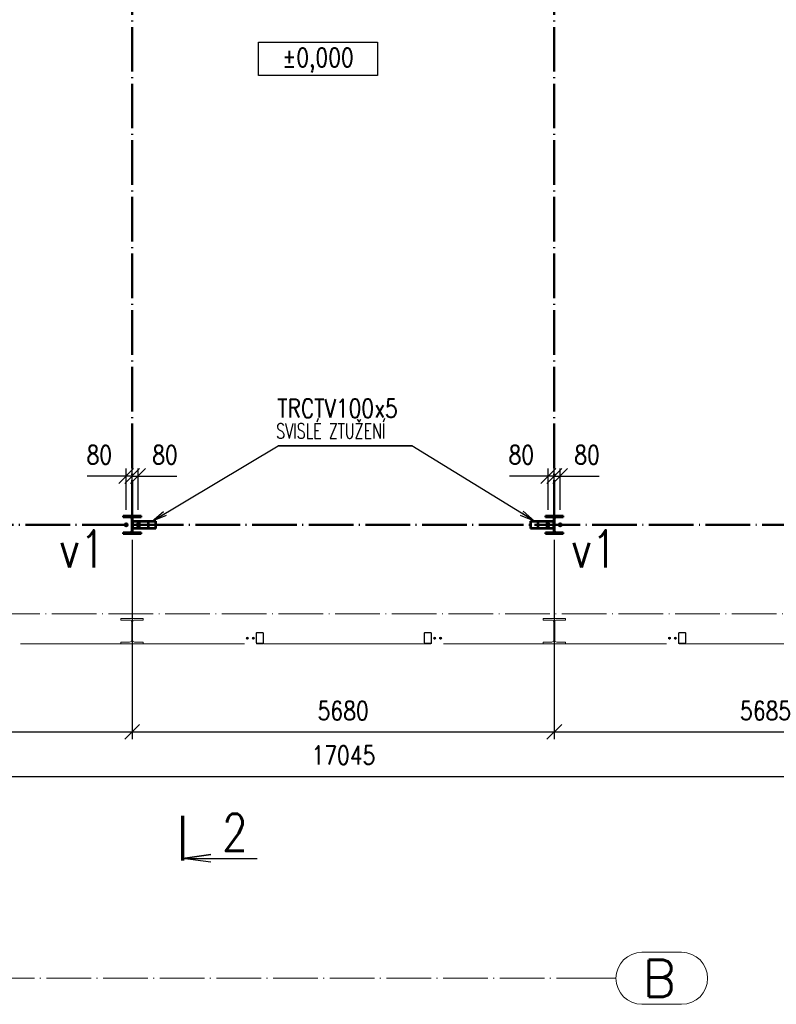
# Paper-space layout 'Layout1' of a CAD drawing. Extents: x -2 to 1033, y -36 to 596.
# Tile 22 of 60: x 509 to 611, y 328 to 460. Entities that reach past the tile are written whole.
import ezdxf
from ezdxf.enums import TextEntityAlignment as Align

# ---------------------------------------------------------------- set-up
doc = ezdxf.new("R2018")
doc.units = 0
doc.set_wipeout_variables(frame=1)
for name, pattern in [('ACAD_ISO02W100', [15, 12, -3]), ('ACAD_ISO04W100', [30.5, 24, -3, 0.5, -3]), ('HP_01_CER_B', [8, 5, -1, 1, -1])]:
    doc.linetypes.add(name, pattern=pattern)
doc.layers.get('0').update_dxf_attribs({"linetype": 'CONTINUOUS'})
doc.layers.get('DEFPOINTS').update_dxf_attribs({"color": 132, "linetype": 'CONTINUOUS'})
for name, color, linetype, lineweight in [('SS_1.ET-HALA_TaO-KCE_LEMOVANI', 9, 'CONTINUOUS', 13), ('SS_1.ET-HALA_TaO-PODLAHA', 9, 'CONTINUOUS', 13), ('SS_1.ET-HALA_TaO-RASTR', 7, 'HP_01_CER_B', 13), ('SS_1.ET-HALA_TaO-SLOUP', 9, 'CONTINUOUS', 13), ('SS_2.ET-HALA_TaO-VESTAVBA_A1÷B2-VAZBA', 200, 'CONTINUOUS', 50), ('SS_KOTY', 3, 'CONTINUOUS', 25), ('SS_KOTY-VYSKOVA', 140, 'CONTINUOUS', 25), ('SS_PLNA_025', 7, 'CONTINUOUS', 25), ('SS_POPIS', 140, 'CONTINUOUS', 25), ('SS_POPIS_PROFILU', 13, 'CONTINUOUS', 25), ('SS_REZ', 6, 'CONTINUOUS', 70), ('SS_SRAFY', 8, 'CONTINUOUS', 18), ('SS_TEXT7', 6, 'CONTINUOUS', 70)]:
    doc.layers.add(name, color=color, linetype=linetype, lineweight=lineweight)
doc.styles.add('ROMANS', font='romans.shx', dxfattribs={"width": 0.8})
doc.styles.add('romans.shx', font='romans.shx', dxfattribs={"height": 5})
doc.dimstyles.new('A-1_(2.5)_100AS', dxfattribs={"dimtxt": 2.5, "dimasz": 2, "dimexe": 1, "dimexo": 2, "dimgap": 0, "dimtad": 0, "dimdec": 1, "dimlfac": 100, "dimrnd": 1, "dimtxsty": 'ROMANS', "dimblk1": 'OBLIQUE', "dimblk2": 'OBLIQUE', "dimsah": 1, "dimcen": 2, "dimclrd": 256, "dimclre": 256, "dimclrt": 256, "dimadec": 1, "dimazin": 2, "dimtfac": 0.714286, "dimtdec": 1, "dimtmove": 0, "dimatfit": 3, "dimldrblk": 'OPEN', "dimfxl": 1, "dimtvp": 1.142857, "dimtfill": 1, "dimtolj": 1, "dimlwd": -1, "dimlwe": -1, "dimarcsym": 0})
pattern_1 = [(45, (420.77081, 302.914772), (-0.0224506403, 0.0224506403), [])]

# ---------------------------------------------------------------- blocks, each defined once
blk = doc.blocks.new('_Oblique')
at = {"color": 0, "linetype": 'ByBlock', "lineweight": -2}
blk.add_line((-0.5, -0.5), (0.5, 0.5), dxfattribs=at)
blk = doc.blocks.new('*D20')
at = {"layer": 'DEFPOINTS', "color": 0, "transparency": 16777216}
for p in [(525.17, 398.98), (524.37, 392.41), (525.17, 392.41)]:
    blk.add_point(p, dxfattribs=at)
at = {"layer": 'SS_KOTY', "transparency": 16777216}
for p, q in [((524.37, 394.41), (524.37, 399.98)), ((524.37, 398.98), (525.17, 398.98)), ((525.17, 394.41), (525.17, 399.98)), ((525.17, 398.98), (530.41, 398.98))]:
    blk.add_line(p, q, dxfattribs=at)
at = {"layer": 'SS_KOTY', "transparency": 16777216, "xscale": 2, "yscale": 2, "zscale": 2, "rotation": 180}
blk.add_blockref('_Oblique', (524.37, 398.98), dxfattribs=at)
at = {"layer": 'SS_KOTY', "transparency": 16777216, "xscale": 2, "yscale": 2, "zscale": 2}
blk.add_blockref('_Oblique', (525.17, 398.98), dxfattribs=at)
at = {"layer": 'SS_KOTY', "transparency": 16777216, "insert": (528.79, 401.84), "char_height": 2.5, "attachment_point": 5, "style": 'ROMANS', "bg_fill": 3, "box_fill_scale": 1.1, "bg_fill_color": 256, "bg_fill_true_color": 13158600, "bg_fill_transparency": 0}
blk.add_mtext('\\A1;80', dxfattribs=at)
blk = doc.blocks.new('_OPEN')
at = {"color": 0, "linetype": 'ByBlock'}
for p, q in [((-1, 0.167), (0, 0)), ((0, 0), (-1, -0.167)), ((0, 0), (-1, 0))]:
    blk.add_line(p, q, dxfattribs=at)
blk = doc.blocks.new('*D21')
at = {"layer": 'DEFPOINTS', "color": 0, "transparency": 16777216}
for p in [(523.57, 398.98), (523.57, 392.41), (524.37, 392.41)]:
    blk.add_point(p, dxfattribs=at)
at = {"layer": 'SS_KOTY', "transparency": 16777216}
for p, q in [((523.57, 398.98), (518.33, 398.98)), ((523.57, 394.41), (523.57, 399.98)), ((524.37, 398.98), (523.57, 398.98)), ((524.37, 394.41), (524.37, 399.98))]:
    blk.add_line(p, q, dxfattribs=at)
at = {"layer": 'SS_KOTY', "transparency": 16777216, "xscale": 2, "yscale": 2, "zscale": 2, "rotation": 180}
blk.add_blockref('_Oblique', (523.57, 398.98), dxfattribs=at)
at = {"layer": 'SS_KOTY', "transparency": 16777216, "xscale": 2, "yscale": 2, "zscale": 2}
blk.add_blockref('_Oblique', (524.37, 398.98), dxfattribs=at)
at = {"layer": 'SS_KOTY', "transparency": 16777216, "insert": (519.95, 401.84), "char_height": 2.5, "attachment_point": 5, "style": 'ROMANS', "bg_fill": 3, "box_fill_scale": 1.1, "bg_fill_color": 256, "bg_fill_true_color": 13158600, "bg_fill_transparency": 0}
blk.add_mtext('\\A1;80', dxfattribs=at)
blk = doc.blocks.new('*D22')
at = {"layer": 'DEFPOINTS', "color": 0, "transparency": 16777216}
for p in [(581.97, 398.98), (581.17, 392.41), (581.97, 392.41)]:
    blk.add_point(p, dxfattribs=at)
at = {"layer": 'SS_KOTY', "transparency": 16777216}
for p, q in [((581.17, 394.41), (581.17, 399.98)), ((581.17, 398.98), (581.97, 398.98)), ((581.97, 394.41), (581.97, 399.98)), ((581.97, 398.98), (587.21, 398.98))]:
    blk.add_line(p, q, dxfattribs=at)
at = {"layer": 'SS_KOTY', "transparency": 16777216, "xscale": 2, "yscale": 2, "zscale": 2, "rotation": 180}
blk.add_blockref('_Oblique', (581.17, 398.98), dxfattribs=at)
at = {"layer": 'SS_KOTY', "transparency": 16777216, "xscale": 2, "yscale": 2, "zscale": 2}
blk.add_blockref('_Oblique', (581.97, 398.98), dxfattribs=at)
at = {"layer": 'SS_KOTY', "transparency": 16777216, "insert": (585.59, 401.84), "char_height": 2.5, "attachment_point": 5, "style": 'ROMANS', "bg_fill": 3, "box_fill_scale": 1.1, "bg_fill_color": 256, "bg_fill_true_color": 13158600, "bg_fill_transparency": 0}
blk.add_mtext('\\A1;80', dxfattribs=at)
blk = doc.blocks.new('*D23')
at = {"layer": 'DEFPOINTS', "color": 0, "transparency": 16777216}
for p in [(580.37, 398.98), (580.37, 392.41), (581.17, 392.41)]:
    blk.add_point(p, dxfattribs=at)
at = {"layer": 'SS_KOTY', "transparency": 16777216}
for p, q in [((580.37, 398.98), (575.13, 398.98)), ((580.37, 394.41), (580.37, 399.98)), ((581.17, 398.98), (580.37, 398.98)), ((581.17, 394.41), (581.17, 399.98))]:
    blk.add_line(p, q, dxfattribs=at)
at = {"layer": 'SS_KOTY', "transparency": 16777216, "xscale": 2, "yscale": 2, "zscale": 2, "rotation": 180}
blk.add_blockref('_Oblique', (580.37, 398.98), dxfattribs=at)
at = {"layer": 'SS_KOTY', "transparency": 16777216, "xscale": 2, "yscale": 2, "zscale": 2}
blk.add_blockref('_Oblique', (581.17, 398.98), dxfattribs=at)
at = {"layer": 'SS_KOTY', "transparency": 16777216, "insert": (576.75, 401.84), "char_height": 2.5, "attachment_point": 5, "style": 'ROMANS', "bg_fill": 3, "box_fill_scale": 1.1, "bg_fill_color": 256, "bg_fill_true_color": 13158600, "bg_fill_transparency": 0}
blk.add_mtext('\\A1;80', dxfattribs=at)
blk = doc.blocks.new('*D39')
at = {"layer": 'DEFPOINTS', "color": 0, "transparency": 16777216}
for p in [(524.37, 392.41), (467.57, 380.41), (524.37, 364.55)]:
    blk.add_point(p, dxfattribs=at)
at = {"layer": 'SS_KOTY', "transparency": 16777216}
for p, q in [((524.37, 390.41), (524.37, 363.55)), ((467.57, 378.41), (467.57, 363.55)), ((467.57, 364.55), (524.37, 364.55))]:
    blk.add_line(p, q, dxfattribs=at)
at = {"layer": 'SS_KOTY', "transparency": 16777216, "xscale": 2, "yscale": 2, "zscale": 2, "rotation": 180}
blk.add_blockref('_Oblique', (467.57, 364.55), dxfattribs=at)
at = {"layer": 'SS_KOTY', "transparency": 16777216, "xscale": 2, "yscale": 2, "zscale": 2}
blk.add_blockref('_Oblique', (524.37, 364.55), dxfattribs=at)
at = {"layer": 'SS_KOTY', "transparency": 16777216, "insert": (495.97, 367.4), "char_height": 2.5, "attachment_point": 5, "style": 'ROMANS', "bg_fill": 3, "box_fill_scale": 1.1, "bg_fill_color": 256, "bg_fill_true_color": 13158600, "bg_fill_transparency": 0}
blk.add_mtext('\\A1;5680', dxfattribs=at)
blk = doc.blocks.new('*D40')
at = {"layer": 'DEFPOINTS', "color": 0, "transparency": 16777216}
for p in [(524.37, 392.41), (581.17, 392.41), (581.17, 364.55)]:
    blk.add_point(p, dxfattribs=at)
at = {"layer": 'SS_KOTY', "transparency": 16777216}
for p, q in [((524.37, 390.41), (524.37, 363.55)), ((581.17, 390.41), (581.17, 363.55)), ((524.37, 364.55), (581.17, 364.55))]:
    blk.add_line(p, q, dxfattribs=at)
at = {"layer": 'SS_KOTY', "transparency": 16777216, "xscale": 2, "yscale": 2, "zscale": 2, "rotation": 180}
blk.add_blockref('_Oblique', (524.37, 364.55), dxfattribs=at)
at = {"layer": 'SS_KOTY', "transparency": 16777216, "xscale": 2, "yscale": 2, "zscale": 2}
blk.add_blockref('_Oblique', (581.17, 364.55), dxfattribs=at)
at = {"layer": 'SS_KOTY', "transparency": 16777216, "insert": (552.77, 367.4), "char_height": 2.5, "attachment_point": 5, "style": 'ROMANS', "bg_fill": 3, "box_fill_scale": 1.1, "bg_fill_color": 256, "bg_fill_true_color": 13158600, "bg_fill_transparency": 0}
blk.add_mtext('\\A1;5680', dxfattribs=at)
blk = doc.blocks.new('*D41')
at = {"layer": 'DEFPOINTS', "color": 0, "transparency": 16777216}
for p in [(581.17, 392.41), (638.02, 392.41), (638.02, 364.55)]:
    blk.add_point(p, dxfattribs=at)
at = {"layer": 'SS_KOTY', "transparency": 16777216}
for p, q in [((581.17, 390.41), (581.17, 363.55)), ((638.02, 390.41), (638.02, 363.55)), ((581.17, 364.55), (638.02, 364.55))]:
    blk.add_line(p, q, dxfattribs=at)
at = {"layer": 'SS_KOTY', "transparency": 16777216, "xscale": 2, "yscale": 2, "zscale": 2, "rotation": 180}
blk.add_blockref('_Oblique', (581.17, 364.55), dxfattribs=at)
at = {"layer": 'SS_KOTY', "transparency": 16777216, "xscale": 2, "yscale": 2, "zscale": 2}
blk.add_blockref('_Oblique', (638.02, 364.55), dxfattribs=at)
at = {"layer": 'SS_KOTY', "transparency": 16777216, "insert": (609.6, 367.4), "char_height": 2.5, "attachment_point": 5, "style": 'ROMANS', "bg_fill": 3, "box_fill_scale": 1.1, "bg_fill_color": 256, "bg_fill_true_color": 13158600, "bg_fill_transparency": 0}
blk.add_mtext('\\A1;5685', dxfattribs=at)
blk = doc.blocks.new('*D43')
at = {"layer": 'DEFPOINTS', "color": 0, "transparency": 16777216}
for p in [(638.02, 392.41), (467.57, 380.41), (638.02, 358.55)]:
    blk.add_point(p, dxfattribs=at)
at = {"layer": 'SS_KOTY', "transparency": 16777216}
for p, q in [((638.02, 390.41), (638.02, 357.55)), ((467.57, 378.41), (467.57, 357.55)), ((467.57, 358.55), (638.02, 358.55))]:
    blk.add_line(p, q, dxfattribs=at)
at = {"layer": 'SS_KOTY', "transparency": 16777216, "xscale": 2, "yscale": 2, "zscale": 2, "rotation": 180}
blk.add_blockref('_Oblique', (467.57, 358.55), dxfattribs=at)
at = {"layer": 'SS_KOTY', "transparency": 16777216, "xscale": 2, "yscale": 2, "zscale": 2}
blk.add_blockref('_Oblique', (638.02, 358.55), dxfattribs=at)
at = {"layer": 'SS_KOTY', "transparency": 16777216, "insert": (552.8, 361.4), "char_height": 2.5, "attachment_point": 5, "style": 'ROMANS', "bg_fill": 3, "box_fill_scale": 1.1, "bg_fill_color": 256, "bg_fill_true_color": 13158600, "bg_fill_transparency": 0}
blk.add_mtext('\\A1;17045', dxfattribs=at)
blk = doc.blocks.new('*U115')
at = {"layer": 'SS_PLNA_025'}
blk.add_lwpolyline([(3.78, -6.25), (0, -5.72), (3.78, -5.2), (0, -5.72), (10, -5.72)], dxfattribs=at)
at = {"layer": 'SS_REZ'}
blk.add_line((0, -5.99), (0, 0), dxfattribs=at)
at = {"layer": 'SS_TEXT7', "style": 'ROMANS', "width": 0.8}
blk.add_attdef('REZs', text='', height=5, dxfattribs=at).set_placement((7, -4.72), align=Align.CENTER)
blk = doc.blocks.new('00PUDORYS-VYSKOVA_KOTA_R02-d')
at = {"lineweight": 30, "width": 0.8, "flags": 104}
blk.add_attdef('POZNÁMKA', text='', height=2, dxfattribs=at).set_placement((0.1, -3.25), align=Align.TOP_CENTER)
blk.add_wipeout([(-8, 2.25), (8, 2.25), (8, -2.25), (-8, -2.25)])
blk.add_lwpolyline([(8, -2.25), (-8, -2.25), (-8, 2.25), (8, 2.25)], close=True)
at = {"style": 'ROMANS', "width": 0.8}
blk.add_attdef('~%%P000,000', text='', height=2.5, dxfattribs=at).set_placement((0, -0.2), align=Align.MIDDLE)

psp = doc.layouts.get("Layout1")

# ---------------------------------------------------------------- linework, layer by layer
at = {"layer": 'SS_1.ET-HALA_TaO-RASTR', "linetype": 'Continuous', "ltscale": 0.25}
for p, q in [((598.3057, 334.8791), (592.9723, 334.8791)), ((592.9723, 327.8791), (598.3057, 327.8791))]:
    psp.add_line(p, q, dxfattribs=at)
at = {"layer": 'SS_1.ET-HALA_TaO-RASTR', "linetype": 'ACAD_ISO04W100', "ltscale": 0.25}
for p, q in [((47.7156, 331.3791), (584.4733, 331.3791)), ((584.4733, 331.3791), (584.4723, 331.3791)), ((584.4723, 331.3791), (589.4723, 331.3791))]:
    psp.add_line(p, q, dxfattribs=at)
at = {"layer": 'SS_1.ET-HALA_TaO-RASTR', "linetype": 'Continuous', "ltscale": 0.25}
for centre, start, end in [((592.9723, 331.3791), 90, 270), ((598.3057, 331.3791), 270, 90)]:
    psp.add_arc(centre, 3.5, start, end, dxfattribs=at)
at = {"layer": 'SS_2.ET-HALA_TaO-VESTAVBA_A1÷B2-VAZBA', "color": 7, "linetype": 'ACAD_ISO04W100', "ltscale": 0.25}
for p, q in [((524.3708, 392.4148), (524.3708, 506.2148)), ((581.1708, 392.4148), (581.1708, 506.2148)), ((638.0208, 392.4148), (467.5708, 392.4148))]:
    psp.add_line(p, q, dxfattribs=at)

# ---------------------------------------------------------------- block references
at = {"layer": 'SS_KOTY-VYSKOVA'}
ref = psp.add_blockref('00PUDORYS-VYSKOVA_KOTA_R02-d', (549.379, 455.1325), dxfattribs=at)
ref.add_attrib('~%%P000,000', '%%P0,000', dxfattribs={"layer": '0', "height": 2.5, "style": 'ROMANS', "width": 0.8}).set_placement((549.379, 454.9373), align=Align.MIDDLE)
lines = psp.add_mtext('\\W0.8000;', dxfattribs={"layer": '0', "insert": (549.4763, 451.8825), "char_height": 2.5, "attachment_point": 1})
ref.add_attrib('POZNÁMKA', '', (549.4763, 451.8825), dxfattribs={"flags": 104}).embed_mtext(lines)
at = {"layer": 'SS_REZ'}
psp.add_blockref('*U115', (531.1941, 353.2387, -10), dxfattribs=at).add_auto_attribs({'REZs': '2'})

# ---------------------------------------------------------------- texts
at = {"layer": 'SS_1.ET-HALA_TaO-RASTR', "color": 7, "style": 'romans.shx'}
psp.add_text('B', height=5, dxfattribs=at).set_placement((593.0295, 328.8791))
at = {"layer": 'SS_POPIS_PROFILU', "color": 13, "style": 'romans.shx'}
for s, height, width, p in [('TRCTV100x5', 2.5, 0.8, (543.9018, 406.848)), ('TRCTV100x5', 2.5, 0.8, (543.9018, 406.848)), ('SVISLÉ ZTUŽENÍ', 2, 0.7, (543.7534, 404.048)), ('SVISLÉ ZTUŽENÍ', 2, 0.7, (543.7534, 404.048))]:
    psp.add_text(s, height=height, dxfattribs=dict(at, width=width)).set_placement(p)

# ---------------------------------------------------------------- next in the draw order: dimensions: what is measured, and where the dimension line sits
at = {"layer": 'SS_KOTY'}
for base, p1, p2, picture, middle in [((525.1708, 398.9791), (524.3708, 392.4148), (525.1708, 392.4148), '*D20', (528.7899, 401.8363)), ((581.9708, 398.9791), (581.1708, 392.4148), (581.9708, 392.4148), '*D22', (585.5899, 401.8363))]:
    dim = psp.add_linear_dim(base=base, p1=p1, p2=p2, dimstyle='A-1_(2.5)_100AS', dxfattribs=at)
    dim.commit()
    dim.dimension.update_dxf_attribs({"geometry": picture, "text_midpoint": middle})

# ---------------------------------------------------------------- next in the draw order: dimensions: what is measured, and where the dimension line sits
for base, p1, p2, picture, middle in [((523.5708, 398.9791), (524.3708, 392.4148), (523.5708, 392.4148), '*D21', (519.9518, 401.8363)), ((580.3708, 398.9791), (581.1708, 392.4148), (580.3708, 392.4148), '*D23', (576.7518, 401.8363))]:
    dim = psp.add_linear_dim(base=base, p1=p1, p2=p2, dimstyle='A-1_(2.5)_100AS', dxfattribs=at)
    dim.commit()
    dim.dimension.update_dxf_attribs({"geometry": picture, "text_midpoint": middle})

# ---------------------------------------------------------------- next in the draw order: linework, layer by layer
at = {"layer": 'SS_2.ET-HALA_TaO-VESTAVBA_A1÷B2-VAZBA', "color": 7, "linetype": 'Continuous', "ltscale": 0.25}
for p, q in [((525.5708, 393.6148), (523.1708, 393.6148)), ((523.1708, 393.6148), (523.1708, 393.4448)), ((525.5708, 393.4448), (525.5708, 393.6148)), ((582.3708, 393.6148), (579.9708, 393.6148)), ((579.9708, 393.6148), (579.9708, 393.4448)), ((582.3708, 393.4448), (582.3708, 393.6148)), ((523.1708, 393.4448), (524.1108, 393.4448)), ((524.6308, 393.4448), (525.5708, 393.4448)), ((579.9708, 393.4448), (580.9108, 393.4448)), ((581.4308, 393.4448), (582.3708, 393.4448))]:
    psp.add_line(p, q, dxfattribs=at)
at = {"layer": 'SS_2.ET-HALA_TaO-VESTAVBA_A1÷B2-VAZBA', "color": 7, "linetype": 'Continuous', "ltscale": 0.25, "extrusion": (6.72723e-15, 1.6241e-14, -1)}
psp.add_arc((-524.1108, 393.2348), 0.21, 90, 180, dxfattribs=at)
at = {"layer": 'SS_2.ET-HALA_TaO-VESTAVBA_A1÷B2-VAZBA', "color": 7, "linetype": 'Continuous', "ltscale": 0.25, "extrusion": (-1.6241e-14, 6.72723e-15, -1)}
psp.add_arc((-524.6308, 393.2348), 0.21, 0, 90, dxfattribs=at)
at = {"layer": 'SS_2.ET-HALA_TaO-VESTAVBA_A1÷B2-VAZBA', "color": 7, "linetype": 'Continuous', "ltscale": 0.25, "extrusion": (2.24241e-15, 5.41366e-15, -1)}
psp.add_arc((-580.9108, 393.2348), 0.21, 90, 180, dxfattribs=at)
at = {"layer": 'SS_2.ET-HALA_TaO-VESTAVBA_A1÷B2-VAZBA', "color": 7, "linetype": 'Continuous', "ltscale": 0.25, "extrusion": (-5.41366e-15, 2.24241e-15, -1)}
psp.add_arc((-581.4308, 393.2348), 0.21, 0, 90, dxfattribs=at)

# ---------------------------------------------------------------- next in the draw order: dimensions: what is measured, and where the dimension line sits
at = {"layer": 'SS_KOTY'}
dim = psp.add_linear_dim(base=(524.3708, 364.547), p1=(467.5708, 380.4148), p2=(524.3708, 392.4148), dimstyle='A-1_(2.5)_100AS', dxfattribs=at)
dim.commit()
dim.dimension.update_dxf_attribs({"geometry": '*D39', "text_midpoint": (495.9708, 367.4042)})

# ---------------------------------------------------------------- next in the draw order: dimensions: what is measured, and where the dimension line sits
dim = psp.add_linear_dim(base=(581.1708, 364.547), p1=(524.3708, 392.4148), p2=(581.1708, 392.4148), dimstyle='A-1_(2.5)_100AS', override={"dimtmove": 1}, dxfattribs=at)
dim.commit()
dim.dimension.update_dxf_attribs({"geometry": '*D40', "text_midpoint": (552.7708, 367.4042)})

# ---------------------------------------------------------------- next in the draw order: dimensions: what is measured, and where the dimension line sits
dim = psp.add_linear_dim(base=(638.0208, 364.547), p1=(581.1708, 392.4148), p2=(638.0208, 392.4148), dimstyle='A-1_(2.5)_100AS', override={"dimtmove": 1}, dxfattribs=at)
dim.commit()
dim.dimension.update_dxf_attribs({"geometry": '*D41', "text_midpoint": (609.5958, 367.4042)})

# ---------------------------------------------------------------- next in the draw order: dimensions: what is measured, and where the dimension line sits
dim = psp.add_linear_dim(base=(638.0208, 358.547), p1=(467.5708, 380.4148), p2=(638.0208, 392.4148), dimstyle='A-1_(2.5)_100AS', dxfattribs=at)
dim.commit()
dim.dimension.update_dxf_attribs({"geometry": '*D43', "text_midpoint": (552.7958, 361.4042)})

# ---------------------------------------------------------------- next in the draw order: hatches: boundary and pattern name
at = {"layer": 'SS_SRAFY'}
h = psp.add_hatch(dxfattribs=at)
h.set_pattern_fill('ANSI31', color=5, scale=0.01, style=0)
h.set_pattern_definition(pattern_1)
h.paths.add_polyline_path([(525.5708, 393.4448), (525.5708, 393.6148), (523.1708, 393.6148), (523.1708, 393.4448), (524.1108, 393.4448, -0.41421356), (524.3208, 393.2348), (524.3208, 391.5948, -0.41421356), (524.1108, 391.3848), (523.1708, 391.3848), (523.1708, 391.2148), (525.5708, 391.2148), (525.5708, 391.3848), (524.6308, 391.3848, -0.41421356), (524.4208, 391.5948), (524.4208, 393.2348, -0.41421356), (524.6308, 393.4448)], flags=0)
h = psp.add_hatch(dxfattribs=at)
h.set_pattern_fill('ANSI31', color=5, scale=0.01, style=0)
h.set_pattern_definition(pattern_1)
h.paths.add_polyline_path([(582.3708, 393.4448), (582.3708, 393.6148), (579.9708, 393.6148), (579.9708, 393.4448), (580.9108, 393.4448, -0.41421356), (581.1208, 393.2348), (581.1208, 391.5948, -0.41421356), (580.9108, 391.3848), (579.9708, 391.3848), (579.9708, 391.2148), (582.3708, 391.2148), (582.3708, 391.3848), (581.4308, 391.3848, -0.41421356), (581.2208, 391.5948), (581.2208, 393.2348, -0.41421356), (581.4308, 393.4448)], flags=0)

# ---------------------------------------------------------------- next in the draw order: linework, layer by layer
at = {"layer": 'SS_1.ET-HALA_TaO-KCE_LEMOVANI', "color": 5, "linetype": 'Continuous', "ltscale": 0.25}
for p, q in [((541.0708, 377.8148), (541.0708, 376.5148)), ((541.1208, 376.5148), (541.1208, 377.8148)), ((541.9708, 377.9148), (541.1708, 377.9148)), ((541.1708, 377.8648), (541.9708, 377.8648)), ((542.0208, 377.8148), (542.0208, 376.5148)), ((542.0708, 377.8148), (542.0708, 376.5148)), ((563.6708, 377.8148), (563.6708, 376.5148)), ((563.7208, 376.5148), (563.7208, 377.8148)), ((564.5708, 377.9148), (563.7708, 377.9148)), ((563.7708, 377.8648), (564.5708, 377.8648)), ((564.6208, 377.8148), (564.6208, 376.5148)), ((564.6708, 376.5148), (564.6708, 377.8148)), ((597.8708, 377.8148), (597.8708, 376.5148)), ((597.9208, 376.5148), (597.9208, 377.8148)), ((598.7708, 377.9148), (597.9708, 377.9148)), ((597.9708, 377.8648), (598.7708, 377.8648)), ((598.8208, 377.8148), (598.8208, 376.5148)), ((598.8708, 377.8148), (598.8708, 376.5148)), ((539.8708, 377.3033), (539.7509, 377.234)), ((539.7509, 377.234), (539.7509, 377.0955)), ((539.7509, 377.0955), (539.8708, 377.0263)), ((539.9908, 377.234), (539.8708, 377.3033)), ((539.8708, 377.0263), (539.9908, 377.0955)), ((539.9908, 377.0955), (539.9908, 377.234)), ((540.6708, 377.3033), (540.5509, 377.234)), ((540.5509, 377.234), (540.5509, 377.0955)), ((540.5509, 377.0955), (540.6708, 377.0263)), ((540.7908, 377.234), (540.6708, 377.3033)), ((540.6708, 377.0263), (540.7908, 377.0955)), ((540.7908, 377.0955), (540.7908, 377.234)), ((541.9708, 376.4648), (541.1708, 376.4648)), ((541.1708, 376.4148), (541.9708, 376.4148)), ((564.5708, 376.4648), (563.7708, 376.4648)), ((563.7708, 376.4148), (564.5708, 376.4148)), ((565.0708, 377.3033), (564.9509, 377.234)), ((564.9509, 377.234), (564.9509, 377.0955)), ((564.9509, 377.0955), (565.0708, 377.0263)), ((565.1908, 377.234), (565.0708, 377.3033)), ((565.0708, 377.0263), (565.1908, 377.0955)), ((565.1908, 377.0955), (565.1908, 377.234)), ((565.8708, 377.3033), (565.7509, 377.234)), ((565.7509, 377.234), (565.7509, 377.0955)), ((565.7509, 377.0955), (565.8708, 377.0263)), ((565.9908, 377.234), (565.8708, 377.3033)), ((565.8708, 377.0263), (565.9908, 377.0955)), ((565.9908, 377.0955), (565.9908, 377.234)), ((596.6708, 377.3033), (596.5509, 377.234)), ((596.5509, 377.234), (596.5509, 377.0955)), ((596.5509, 377.0955), (596.6708, 377.0263)), ((596.7908, 377.234), (596.6708, 377.3033)), ((596.6708, 377.0263), (596.7908, 377.0955)), ((596.7908, 377.0955), (596.7908, 377.234)), ((597.4708, 377.3033), (597.3509, 377.234)), ((597.3509, 377.234), (597.3509, 377.0955)), ((597.3509, 377.0955), (597.4708, 377.0263)), ((597.5908, 377.234), (597.4708, 377.3033)), ((597.4708, 377.0263), (597.5908, 377.0955)), ((597.5908, 377.0955), (597.5908, 377.234)), ((598.7708, 376.4648), (597.9708, 376.4648)), ((597.9708, 376.4148), (598.7708, 376.4148))]:
    psp.add_line(p, q, dxfattribs=at)
at = {"layer": 'SS_1.ET-HALA_TaO-KCE_LEMOVANI', "color": 7, "linetype": 'ACAD_ISO04W100', "ltscale": 0.25}
for p, q in [((540.0208, 377.1648), (539.7208, 377.1648)), ((539.9508, 377.1648), (539.7908, 377.1648)), ((539.8708, 377.3148), (539.8708, 377.0148)), ((539.8708, 377.2448), (539.8708, 377.0848)), ((540.8208, 377.1648), (540.5208, 377.1648)), ((540.7508, 377.1648), (540.5908, 377.1648)), ((540.6708, 377.3148), (540.6708, 377.0148)), ((540.6708, 377.2448), (540.6708, 377.0848)), ((565.2208, 377.1648), (564.9208, 377.1648)), ((565.1508, 377.1648), (564.9908, 377.1648)), ((565.0708, 377.3148), (565.0708, 377.0148)), ((565.0708, 377.2448), (565.0708, 377.0848)), ((566.0208, 377.1648), (565.7208, 377.1648)), ((565.9508, 377.1648), (565.7908, 377.1648)), ((565.8708, 377.3148), (565.8708, 377.0148)), ((565.8708, 377.2448), (565.8708, 377.0848)), ((596.8208, 377.1648), (596.5208, 377.1648)), ((596.7508, 377.1648), (596.5908, 377.1648)), ((596.6708, 377.3148), (596.6708, 377.0148)), ((596.6708, 377.2448), (596.6708, 377.0848)), ((597.6208, 377.1648), (597.3208, 377.1648)), ((597.5508, 377.1648), (597.3908, 377.1648)), ((597.4708, 377.3148), (597.4708, 377.0148)), ((597.4708, 377.2448), (597.4708, 377.0848))]:
    psp.add_line(p, q, dxfattribs=at)
at = {"layer": 'SS_1.ET-HALA_TaO-KCE_LEMOVANI', "color": 5, "linetype": 'Continuous', "ltscale": 0.25}
for centre, radius in [((539.8708, 377.1648), 0.15), ((539.8708, 377.1648), 0.08), ((540.6708, 377.1648), 0.15), ((540.6708, 377.1648), 0.08), ((565.0708, 377.1648), 0.15), ((565.0708, 377.1648), 0.08), ((565.8708, 377.1648), 0.15), ((565.8708, 377.1648), 0.08), ((596.6708, 377.1648), 0.15), ((596.6708, 377.1648), 0.08), ((597.4708, 377.1648), 0.15), ((597.4708, 377.1648), 0.08)]:
    psp.add_circle(centre, radius, dxfattribs=at)
at = {"layer": 'SS_1.ET-HALA_TaO-KCE_LEMOVANI', "color": 9, "linetype": 'ACAD_ISO02W100', "ltscale": 0.25}
for centre in [(539.8708, 377.1648), (540.6708, 377.1648), (565.0708, 377.1648), (565.8708, 377.1648), (596.6708, 377.1648), (597.4708, 377.1648)]:
    psp.add_circle(centre, 0.09, dxfattribs=at)
at = {"layer": 'SS_1.ET-HALA_TaO-KCE_LEMOVANI', "color": 5, "linetype": 'Continuous', "ltscale": 0.25}
for centre, start, end in [((541.1708, 377.8148), 90, 180), ((541.9708, 377.8148), 0, 90), ((563.7708, 377.8148), 90, 180), ((564.5708, 377.8148), 0, 90), ((597.9708, 377.8148), 90, 180), ((598.7708, 377.8148), 0, 90), ((541.1708, 376.5148), 180, 270), ((541.9708, 376.5148), 270, 0), ((563.7708, 376.5148), 180, 270), ((564.5708, 376.5148), 270, 0), ((597.9708, 376.5148), 180, 270), ((598.7708, 376.5148), 270, 0)]:
    psp.add_arc(centre, 0.1, start, end, dxfattribs=at)
at = {"layer": 'SS_1.ET-HALA_TaO-KCE_LEMOVANI', "color": 5, "linetype": 'Continuous', "ltscale": 0.25, "extrusion": (9.09495e-14, -3.76725e-14, -1)}
psp.add_arc((-541.1708, 377.8148), 0.05, 0, 90, dxfattribs=at)
at = {"layer": 'SS_1.ET-HALA_TaO-KCE_LEMOVANI', "color": 5, "linetype": 'Continuous', "ltscale": 0.25, "extrusion": (-3.76725e-14, -9.09495e-14, -1)}
psp.add_arc((-541.9708, 377.8148), 0.05, 90, 180, dxfattribs=at)
at = {"layer": 'SS_1.ET-HALA_TaO-KCE_LEMOVANI', "color": 5, "linetype": 'Continuous', "ltscale": 0.25, "extrusion": (0, 0, -1)}
for centre, start, end in [((-563.7708, 377.8148), 0, 90), ((-564.5708, 377.8148), 90, 180), ((-597.9708, 377.8148), 0, 90), ((-598.7708, 377.8148), 90, 180), ((-541.1708, 376.5148), 270, 0), ((-541.9708, 376.5148), 180, 270), ((-563.7708, 376.5148), 270, 0), ((-564.5708, 376.5148), 180, 270), ((-597.9708, 376.5148), 270, 0), ((-598.7708, 376.5148), 180, 270)]:
    psp.add_arc(centre, 0.05, start, end, dxfattribs=at)
at = {"layer": 'SS_1.ET-HALA_TaO-PODLAHA', "ltscale": 0.25}
for p, q in [((509.3708, 376.4148), (522.8708, 376.4148)), ((525.8708, 376.4148), (539.4708, 376.4148)), ((542.0708, 376.4148), (563.6708, 376.4148)), ((566.2708, 376.4148), (579.6708, 376.4148)), ((582.6708, 376.4148), (596.2708, 376.4148)), ((598.8708, 376.4148), (620.4708, 376.4148))]:
    psp.add_line(p, q, dxfattribs=at)
at = {"layer": 'SS_1.ET-HALA_TaO-RASTR', "linetype": 'ACAD_ISO04W100', "ltscale": 0.25}
psp.add_line((452.5708, 380.4148), (726.3903, 380.4148), dxfattribs=at)
at = {"layer": 'SS_1.ET-HALA_TaO-SLOUP', "color": 5, "linetype": 'Continuous', "ltscale": 0.25}
for p, q in [((525.8708, 379.8148), (522.8708, 379.8148)), ((522.8708, 379.8148), (522.8708, 379.5998)), ((522.8708, 379.5998), (524.0408, 379.5998)), ((524.3108, 379.3298), (524.3108, 376.8998)), ((524.4308, 376.8998), (524.4308, 379.3298)), ((524.7008, 379.5998), (525.8708, 379.5998)), ((525.8708, 379.8148), (525.8708, 379.5998)), ((582.6708, 379.8148), (579.6708, 379.8148)), ((579.6708, 379.5998), (579.6708, 379.8148)), ((579.6708, 379.5998), (580.8408, 379.5998)), ((581.1108, 379.3298), (581.1108, 376.8998)), ((581.2308, 376.8998), (581.2308, 379.3298)), ((581.5008, 379.5998), (582.6708, 379.5998)), ((582.6708, 379.5998), (582.6708, 379.8148)), ((524.0408, 376.6298), (522.8708, 376.6298)), ((522.8708, 376.6298), (522.8708, 376.4148)), ((522.8708, 376.4148), (525.8708, 376.4148)), ((525.8708, 376.6298), (524.7008, 376.6298)), ((525.8708, 376.6298), (525.8708, 376.4148)), ((580.8408, 376.6298), (579.6708, 376.6298)), ((579.6708, 376.4148), (579.6708, 376.6298)), ((579.6708, 376.4148), (582.6708, 376.4148)), ((582.6708, 376.6298), (581.5008, 376.6298)), ((582.6708, 376.4148), (582.6708, 376.6298))]:
    psp.add_line(p, q, dxfattribs=at)
at = {"layer": 'SS_1.ET-HALA_TaO-SLOUP', "color": 5, "linetype": 'Continuous', "ltscale": 0.25, "extrusion": (-6.97639e-15, -1.68425e-14, -1)}
psp.add_arc((-524.0408, 379.3298), 0.27, 90, 180, dxfattribs=at)
at = {"layer": 'SS_1.ET-HALA_TaO-SLOUP', "color": 5, "linetype": 'Continuous', "ltscale": 0.25, "extrusion": (1.68425e-14, -6.97639e-15, -1)}
psp.add_arc((-524.7008, 379.3298), 0.27, 0, 90, dxfattribs=at)
at = {"layer": 'SS_1.ET-HALA_TaO-SLOUP', "color": 5, "linetype": 'Continuous', "ltscale": 0.25, "extrusion": (0, 0, -1)}
for centre, start, end in [((-580.8408, 379.3298), 90, 180), ((-581.5008, 379.3298), 0, 90)]:
    psp.add_arc(centre, 0.27, start, end, dxfattribs=at)
at = {"layer": 'SS_1.ET-HALA_TaO-SLOUP', "color": 5, "linetype": 'Continuous', "ltscale": 0.25, "extrusion": (6.97639e-15, -1.68425e-14, -1)}
for centre in [(-524.0408, 376.8998), (-580.8408, 376.8998)]:
    psp.add_arc(centre, 0.27, 180, 270, dxfattribs=at)
at = {"layer": 'SS_1.ET-HALA_TaO-SLOUP', "color": 5, "linetype": 'Continuous', "ltscale": 0.25, "extrusion": (-1.68425e-14, 4.93305e-15, -1)}
psp.add_arc((-524.7008, 376.8998), 0.27, 270, 0, dxfattribs=at)
at = {"layer": 'SS_1.ET-HALA_TaO-SLOUP', "color": 5, "linetype": 'Continuous', "ltscale": 0.25, "extrusion": (-1.68425e-14, -6.97639e-15, -1)}
psp.add_arc((-581.5008, 376.8998), 0.27, 270, 0, dxfattribs=at)
at = {"layer": 'SS_2.ET-HALA_TaO-VESTAVBA_A1÷B2-VAZBA', "color": 7, "linetype": 'ACAD_ISO04W100', "ltscale": 0.25}
for p, q in [((523.7558, 392.4148), (523.3858, 392.4148)), ((523.6708, 392.4148), (523.4708, 392.4148)), ((523.5708, 392.5998), (523.5708, 392.2298)), ((523.5708, 392.5148), (523.5708, 392.3148)), ((524.3708, 392.4148), (527.0482, 392.4148)), ((525.3558, 392.4148), (524.9858, 392.4148)), ((525.2708, 392.4148), (525.0708, 392.4148)), ((525.1708, 392.5998), (525.1708, 392.2298)), ((525.1708, 392.5148), (525.1708, 392.3148)), ((578.4934, 392.4148), (581.1708, 392.4148)), ((580.5558, 392.4148), (580.1858, 392.4148)), ((580.4708, 392.4148), (580.2708, 392.4148)), ((580.3708, 392.5998), (580.3708, 392.2298)), ((580.3708, 392.5148), (580.3708, 392.3148)), ((582.1558, 392.4148), (581.7858, 392.4148)), ((582.0708, 392.4148), (581.8708, 392.4148)), ((581.9708, 392.5998), (581.9708, 392.2298)), ((581.9708, 392.5148), (581.9708, 392.3148))]:
    psp.add_line(p, q, dxfattribs=at)
at = {"layer": 'SS_2.ET-HALA_TaO-VESTAVBA_A1÷B2-VAZBA', "color": 1, "linetype": 'Continuous', "ltscale": 0.25}
for p, q in [((523.5708, 392.5878), (523.421, 392.5013)), ((523.421, 392.5013), (523.421, 392.3283)), ((523.421, 392.3283), (523.5708, 392.2418)), ((523.7206, 392.5013), (523.5708, 392.5878)), ((523.5708, 392.2418), (523.7206, 392.3283)), ((523.7206, 392.3283), (523.7206, 392.5013)), ((581.9708, 392.5878), (581.821, 392.5013)), ((581.821, 392.5013), (581.821, 392.3283)), ((581.821, 392.3283), (581.9708, 392.2418)), ((582.1206, 392.5013), (581.9708, 392.5878)), ((581.9708, 392.2418), (582.1206, 392.3283)), ((582.1206, 392.3283), (582.1206, 392.5013))]:
    psp.add_line(p, q, dxfattribs=at)
at = {"layer": 'SS_2.ET-HALA_TaO-VESTAVBA_A1÷B2-VAZBA', "color": 7, "linetype": 'Continuous', "ltscale": 0.25}
for p, q in [((524.3208, 393.2348), (524.3208, 391.5948)), ((524.4208, 391.5948), (524.4208, 393.2348)), ((524.4208, 392.9148), (526.5306, 392.9148)), ((526.5306, 392.9148), (527.5658, 392.9148)), ((526.5306, 391.9148), (526.5306, 392.9148)), ((527.514, 392.8648), (526.5823, 392.8648)), ((526.5823, 391.9648), (526.5823, 392.8648)), ((527.514, 391.9648), (527.514, 392.8648)), ((527.5658, 391.9148), (527.5658, 392.9148)), ((577.9758, 392.9148), (578.0276, 392.9148)), ((577.9758, 392.9148), (577.9758, 391.9148)), ((578.0276, 392.9148), (579.011, 392.9148)), ((578.9593, 392.8648), (578.0276, 392.8648)), ((578.0276, 392.8648), (578.0276, 391.9648)), ((578.9593, 392.8648), (578.9593, 391.9648)), ((579.011, 392.9148), (581.1208, 392.9148)), ((579.011, 392.9148), (579.011, 391.9148)), ((581.1208, 393.2348), (581.1208, 391.5948)), ((581.2208, 391.5948), (581.2208, 393.2348)), ((524.1108, 391.3848), (523.1708, 391.3848)), ((523.1708, 391.3848), (523.1708, 391.2148)), ((523.1708, 391.2148), (525.5708, 391.2148)), ((526.5306, 391.9148), (524.4208, 391.9148)), ((525.5708, 391.3848), (524.6308, 391.3848)), ((525.5708, 391.2148), (525.5708, 391.3848)), ((527.5658, 391.9148), (526.5306, 391.9148)), ((527.514, 391.9648), (526.5823, 391.9648)), ((579.011, 391.9148), (577.9758, 391.9148)), ((578.9593, 391.9648), (578.0276, 391.9648)), ((581.1208, 391.9148), (579.011, 391.9148)), ((580.9108, 391.3848), (579.9708, 391.3848)), ((579.9708, 391.3848), (579.9708, 391.2148)), ((579.9708, 391.2148), (582.3708, 391.2148)), ((582.3708, 391.3848), (581.4308, 391.3848)), ((582.3708, 391.2148), (582.3708, 391.3848))]:
    psp.add_line(p, q, dxfattribs=at)
at = {"layer": 'SS_2.ET-HALA_TaO-VESTAVBA_A1÷B2-VAZBA', "color": 3, "linetype": 'ACAD_ISO02W100', "ltscale": 0.25}
for p, q in [((526.5823, 392.8648), (524.4691, 392.8648)), ((524.4691, 392.8648), (524.4691, 391.9648)), ((525.3385, 392.8648), (525.3385, 391.9648)), ((525.3868, 392.9148), (525.3868, 391.9148)), ((581.0725, 392.8648), (578.9593, 392.8648)), ((580.1548, 391.9148), (580.1548, 392.9148)), ((580.2031, 391.9648), (580.2031, 392.8648)), ((581.0725, 391.9648), (581.0725, 392.8648)), ((526.5823, 391.9648), (524.4691, 391.9648)), ((581.0725, 391.9648), (578.9593, 391.9648))]:
    psp.add_line(p, q, dxfattribs=at)
at = {"layer": 'SS_2.ET-HALA_TaO-VESTAVBA_A1÷B2-VAZBA', "color": 1, "linetype": 'ACAD_ISO02W100', "ltscale": 0.25}
for p, q in [((525.1708, 392.5878), (525.021, 392.5013)), ((525.021, 392.5013), (525.021, 392.3283)), ((525.021, 392.3283), (525.1708, 392.2418)), ((525.3206, 392.5013), (525.1708, 392.5878)), ((525.1708, 392.2418), (525.3206, 392.3283)), ((525.3206, 392.3283), (525.3206, 392.5013)), ((580.3708, 392.5878), (580.221, 392.5013)), ((580.221, 392.5013), (580.221, 392.3283)), ((580.221, 392.3283), (580.3708, 392.2418)), ((580.5206, 392.5013), (580.3708, 392.5878)), ((580.3708, 392.2418), (580.5206, 392.3283)), ((580.5206, 392.3283), (580.5206, 392.5013))]:
    psp.add_line(p, q, dxfattribs=at)
at = {"layer": 'SS_2.ET-HALA_TaO-VESTAVBA_A1÷B2-VAZBA', "color": 1, "linetype": 'Continuous', "ltscale": 0.25}
for centre, radius in [((523.5708, 392.4148), 0.185), ((523.5708, 392.4148), 0.1), ((581.9708, 392.4148), 0.185), ((581.9708, 392.4148), 0.1)]:
    psp.add_circle(centre, radius, dxfattribs=at)
at = {"layer": 'SS_2.ET-HALA_TaO-VESTAVBA_A1÷B2-VAZBA', "color": 3, "linetype": 'ACAD_ISO02W100', "ltscale": 0.25}
for centre in [(523.5708, 392.4148), (525.1708, 392.4148), (580.3708, 392.4148), (581.9708, 392.4148)]:
    psp.add_circle(centre, 0.11, dxfattribs=at)
at = {"layer": 'SS_2.ET-HALA_TaO-VESTAVBA_A1÷B2-VAZBA', "color": 1, "linetype": 'ACAD_ISO02W100', "ltscale": 0.25}
for centre, radius in [((525.1708, 392.4148), 0.185), ((525.1708, 392.4148), 0.1), ((580.3708, 392.4148), 0.185), ((580.3708, 392.4148), 0.1)]:
    psp.add_circle(centre, radius, dxfattribs=at)
at = {"layer": 'SS_2.ET-HALA_TaO-VESTAVBA_A1÷B2-VAZBA', "color": 7, "linetype": 'Continuous', "ltscale": 0.25, "extrusion": (-2.24241e-15, 5.41366e-15, -1)}
psp.add_arc((-524.1108, 391.5948), 0.21, 180, 270, dxfattribs=at)
at = {"layer": 'SS_2.ET-HALA_TaO-VESTAVBA_A1÷B2-VAZBA', "color": 7, "linetype": 'Continuous', "ltscale": 0.25, "extrusion": (5.41366e-15, 2.24241e-15, -1)}
psp.add_arc((-524.6308, 391.5948), 0.21, 270, 0, dxfattribs=at)
at = {"layer": 'SS_2.ET-HALA_TaO-VESTAVBA_A1÷B2-VAZBA', "color": 7, "linetype": 'Continuous', "ltscale": 0.25, "extrusion": (-6.72723e-15, 1.6241e-14, -1)}
psp.add_arc((-580.9108, 391.5948), 0.21, 180, 270, dxfattribs=at)
at = {"layer": 'SS_2.ET-HALA_TaO-VESTAVBA_A1÷B2-VAZBA', "color": 7, "linetype": 'Continuous', "ltscale": 0.25, "extrusion": (1.6241e-14, 6.72723e-15, -1)}
psp.add_arc((-581.4308, 391.5948), 0.21, 270, 0, dxfattribs=at)
at = {"layer": 'SS_POPIS_PROFILU', "color": 0, "linetype": 'ByBlock'}
for p, q in [((527.0482, 392.9148), (528.5944, 394.2264)), ((527.0482, 392.9148), (528.7653, 393.9402)), ((528.9362, 393.654), (527.0482, 392.9148)), ((578.5193, 392.9148), (576.6406, 393.6773)), ((578.5193, 392.9148), (576.815, 393.9613)), ((576.9894, 394.2454), (578.5193, 392.9148))]:
    psp.add_line(p, q, dxfattribs=at)
at = {"layer": 'SS_POPIS_PROFILU', "color": 13}
for points in [[(527.0482, 392.9148), (544.0174, 403.048), (562.0174, 403.048)], [(578.5193, 392.9148), (562.0174, 403.048), (544.0174, 403.048)]]:
    psp.add_lwpolyline(points, dxfattribs=at)

# ---------------------------------------------------------------- next in the draw order: texts
at = {"layer": 'SS_POPIS', "color": 4, "style": 'romans.shx', "width": 0.8}
for p in [(514.5834, 386.6569), (583.4454, 386.6569)]:
    psp.add_text('v1', height=5, dxfattribs=at).set_placement(p)

doc.saveas('drawing.dxf')
